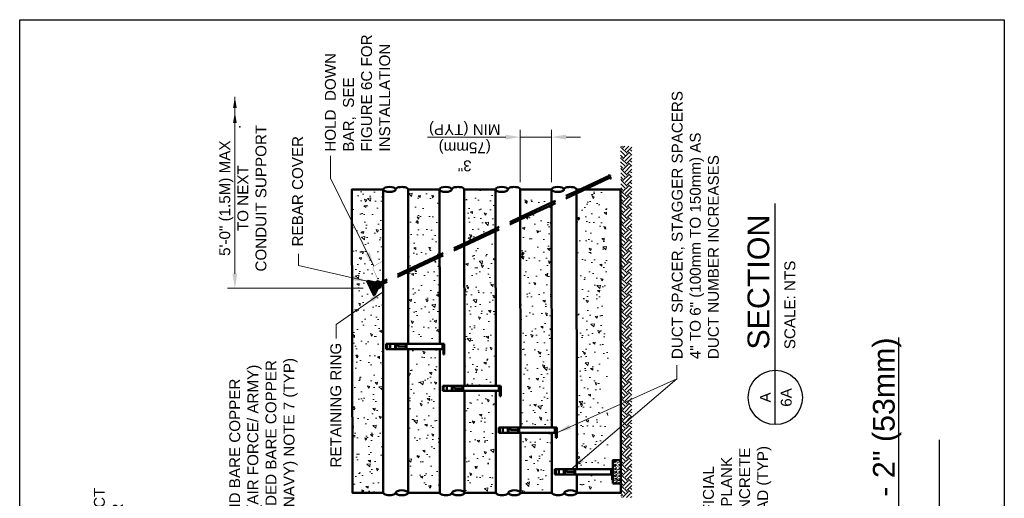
# Model space of a CAD drawing. Header units: inches. Extents: x 0 to 21.2, y 0 to 11.
# Tile 11 of 12: x 0 to 8.5, y 6.9 to 11. Entities that reach past the tile are written whole.
import ezdxf
from ezdxf.enums import TextEntityAlignment as Align

# ---------------------------------------------------------------- set-up
doc = ezdxf.new("R2010")
doc.units = ezdxf.units.IN
doc.header["$LTSCALE"] = 0.375
doc.header["$MEASUREMENT"] = 0
doc.header["$PDSIZE"] = 2
doc.linetypes.add('HIDDEN2', pattern=[0.1875, 0.125, -0.0625])
doc.layers.get('0').update_dxf_attribs({"linetype": 'CONTINUOUS', "lineweight": 35})
doc.layers.get('DEFPOINTS').update_dxf_attribs({"linetype": 'CONTINUOUS', "lineweight": 35})
doc.layers.add('E-DBNK-MULT', color=83, linetype='CONTINUOUS', lineweight=50)
doc.layers.add('G-ANNO-PATT', color=8, linetype='CONTINUOUS', lineweight=18)
for name, color, linetype in [('G-ANNO-DIMS', 7, 'CONTINUOUS'), ('G-ANNO-DIMS @ 1', 7, 'CONTINUOUS'), ('G-ANNO-SYMB', 6, 'CONTINUOUS'), ('G-ANNO-TEXT', 7, 'CONTINUOUS'), ('G-ANNO-TTLB', 7, 'CONTINUOUS')]:
    doc.layers.add(name, color=color, linetype=linetype)
doc.styles.add('00-E-TITLE-1_1', font='arial.ttf', dxfattribs={"height": 0.1875})
doc.styles.add('01-E-BLDG-1_1', font='arial.ttf', dxfattribs={"height": 0.09375})
doc.styles.add('Arial', font='arial.ttf')
doc.dimstyles.new('01-E-BLDG-1_1', dxfattribs={"dimtxt": 0.09375, "dimasz": 0.125, "dimexe": 0.0625, "dimexo": 0.0625, "dimgap": 0.0625, "dimtad": 1, "dimdec": 4, "dimzin": 3, "dimdsep": 46, "dimlunit": 4, "dimtxsty": '01-E-BLDG-1_1', "dimcen": 0.0625, "dimclrd": 1, "dimclre": 1, "dimclrt": 256, "dimazin": 0, "dimtfac": 1, "dimtdec": 4, "dimtmove": 1, "dimatfit": 3, "dimfxl": 1, "dimfrac": 2, "dimtolj": 1, "dimtzin": 3, "dimlwd": 0, "dimlwe": 0, "dimarcsym": 0})
pattern_1 = [(140, (19.5, 2.5), (0.01961, 0.2241438), [0.0234375, -0.2578125]), (85, (19.5, 2.5), (-0.23506, -0.0433598), [0.01875, -0.20625]), (190.4514, (19.50163, 2.51868), (-0.21545, 0.180784), [0.0199188, -0.219107]), (136.1842, (19.4375, 2.5), (0.0517248, 0.333513), [0.035156, -0.386719]), (186.6356, (19.4418, 2.5278), (-0.304412, 0.292082), [0.029878, -0.3286605]), (81.1842, (19.4375, 2.5), (-0.304412, 0.292082), [0.028125, -0.309375]), (111, (19.45312, 2.53125), (0.1258184, 0.1865335), [0.0234375, -0.2578125]), (56, (19.45312, 2.53125), (-0.2266094, 0.076036), [0.01875, -0.20625]), (161.4514, (19.4636, 2.5468), (-0.100791, 0.2625695), [0.0199188, -0.219107]), (127.5, (19.5, 2.5), (-0.10402933, 0.00379995), [0, -0.20375, 0, -0.209375, 0, -0.20703125]), (97.5, (19.5, 2.5), (-0.12325366, 0.0822092), [0, -0.119375, 0, -0.1990625, 0, -0.07890625]), (57.5, (19.5, 2.43031), (0.0070484, 0.1668195), [0, -0.078125, 0, -0.24375, 0, -0.3234375]), (47.5, (19.5, 2.39906), (-0.0312828, 0.1822457), [0, -0.1015625, 0, -0.161875, 0, -0.2296875])]

# ---------------------------------------------------------------- blocks, each defined once
blk = doc.blocks.new('DTLIND-flat-1')
at = {"color": 6, "linetype": 'Continuous'}
blk.add_line((-0.2344, 0), (0.2344, 0), dxfattribs=at)
blk.add_circle((0, 0), 0.2344, dxfattribs=at)
at = {"layer": 'G-ANNO-SYMB', "style": 'Arial'}
for tag, p in [('DET_NUM', (0, 0.0858)), ('DWG_NUM', (0, -0.0944))]:
    blk.add_attdef(tag, text='', height=0.0938, dxfattribs=at).set_placement(p, align=Align.MIDDLE_CENTER)
blk = doc.blocks.new('*D13')
at = {"layer": 'DEFPOINTS', "color": 0, "transparency": 16777216}
for p in [(4.3215, 9.9869), (4.3215, 9.5353), (4.5918, 9.5353)]:
    blk.add_point(p, dxfattribs=at)
at = {"layer": 'G-ANNO-DIMS', "color": 1, "linetype": 'ByBlock', "lineweight": 0, "transparency": 16777216}
blk.add_line((4.3215, 9.5978), (4.3215, 10.0494), dxfattribs=at)
at = {"layer": 'G-ANNO-DIMS', "color": 1, "lineweight": 0, "transparency": 16777216}
for p, q in [((4.5918, 9.5978), (4.5918, 10.0494)), ((4.1965, 9.9869), (4.0715, 9.9869)), ((4.5918, 9.9869), (4.3215, 9.9869)), ((4.7168, 9.9869), (4.8418, 9.9869))]:
    blk.add_line(p, q, dxfattribs=at)
at = {"layer": 'G-ANNO-DIMS', "color": 1, "transparency": 16777216}
for points in [[(4.1965, 10.0077), (4.1965, 9.966), (4.3215, 9.9869)], [(4.7168, 10.0077), (4.7168, 9.966), (4.5918, 9.9869)]]:
    blk.add_solid(points, dxfattribs=at)
at = {"layer": 'G-ANNO-DIMS', "transparency": 16777216, "insert": (3.8418, 9.909), "char_height": 0.09375, "attachment_point": 5, "rotation": 180, "style": '01-E-BLDG-1_1'}
blk.add_mtext('\\A1;3"\\P(75mm)\\PMIN (TYP)', dxfattribs=at)
blk = doc.blocks.new('DBLARR')
at = {"linetype": 'Continuous'}
for points in [[(-0.2268, 0.0162), (-0.1296, 0), (-0.2268, -0.0162), (-0.2268, -0.0162, 0.240091)], [(-0.0971, 0.0162), (0, 0), (-0.0971, -0.0162), (-0.0972, -0.0162, 0.240091), (-0.0972, 0.0162)]]:
    blk.add_hatch(color=0, dxfattribs=at).paths.add_polyline_path(points)
at = {"color": 0, "linetype": 'Continuous'}
blk.add_point((-0.259, -0.0432), dxfattribs=at)
blk = doc.blocks.new('*D16')
at = {"layer": 'DEFPOINTS', "color": 0, "transparency": 16777216}
for p in [(1.8577, 10.3333), (1.8577, 10.3333), (3.0283, 8.6818)]:
    blk.add_point(p, dxfattribs=at)
at = {"layer": 'G-ANNO-DIMS', "color": 1, "lineweight": 0, "transparency": 16777216}
for p, q in [((1.8577, 8.8068), (1.8577, 10.3333)), ((2.9658, 8.6818), (1.7952, 8.6818))]:
    blk.add_line(p, q, dxfattribs=at)
at = {"layer": 'G-ANNO-DIMS', "color": 1, "transparency": 16777216}
blk.add_solid([(1.8369, 8.8068), (1.8785, 8.8068), (1.8577, 8.6818)], dxfattribs=at)
blk = doc.blocks.new('_None')
blk = doc.blocks.new('G-DBRK')
at = {"color": 0, "linetype": 'ByBlock', "lineweight": -2}
blk.add_ellipse((0, -0.25), major_axis=(0, -0.25), ratio=0.4, dxfattribs=at)
blk.add_ellipse((0, -0.75), major_axis=(0, -0.25), ratio=0.4, start_param=0, end_param=3.141593, dxfattribs=at)
blk = doc.blocks.new('A$C4EB947BB')
at = {"linetype": 'Continuous'}
for p, q in [((0, -0.289), (0, -5.754)), ((0.5, -0.289), (0, -0.289)), ((0.5, -0.374), (0, -0.374)), ((0.5, -0.67), (0, -0.67)), ((0.5, -0.289), (0.5, -5.836)), ((0.5, -1.148), (0, -1.148)), ((0.5, -1.227), (0, -1.227)), ((0.25, -1.409), (0.5, -1.409)), ((0.25, -2.151), (0.25, -1.409)), ((0.5, -2.151), (0, -2.151)), ((0.5, -2.229), (0, -2.229)), ((-0.5, -5.754), (-0.5, -5.841)), ((0.5, -5.754), (-0.5, -5.754)), ((-0.5, -5.841), (0.5, -5.841)), ((0.5, -5.666), (0, -5.666))]:
    blk.add_line(p, q, dxfattribs=at)

msp = doc.modelspace()

# ---------------------------------------------------------------- hatches: boundary and pattern name
at = {"layer": 'G-ANNO-PATT'}
h = msp.add_hatch(dxfattribs=at)
h.set_pattern_fill('EARTH,_O', color=256, scale=0.266349, angle=45)
h.set_pattern_definition([(45, (833076.09968, 2299560.31158), (5e-17, 0.094168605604), [0.0665872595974, -0.0665872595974]), (45, (833076.082024, 2299560.329235), (5e-17, 0.094168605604), [0.0665872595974, -0.0665872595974]), (45, (833076.06437, 2299560.34689), (5e-17, 0.094168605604), [0.0665872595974, -0.0665872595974]), (135, (833076.06437, 2299560.35866), (-0.094168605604, 6e-17), [0.0665872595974, -0.0665872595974]), (135, (833076.082024, 2299560.37632), (-0.094168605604, 6e-17), [0.0665872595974, -0.0665872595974]), (135, (833076.09968, 2299560.393976), (-0.094168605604, 6e-17), [0.0665872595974, -0.0665872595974])])
h.paths.add_polyline_path([(5.28332, 9.91001), (5.18792, 9.90897), (5.19102, 6.87593), (5.28332, 6.87593)])
h = msp.add_hatch(dxfattribs=at)
h.set_pattern_fill('AR-CONC', color=256, scale=0.03125, angle=90)
h.set_pattern_definition(pattern_1)
h.paths.add_polyline_path([(2.86864, 9.53531), (2.87174, 6.91735), (3.14204, 6.91735), (3.14204, 7.9461), (3.13894, 7.9461), (3.13894, 7.99115), (3.14204, 7.99115), (3.141, 8.65178), (3.12193, 8.694), (3.09158, 8.67984), (3.06253, 8.62387), (3.05624, 8.62026), (2.9997, 8.74242), (3.00589, 8.74534), (3.06744, 8.73161), (3.09779, 8.74577), (3.04557, 8.85624), (3.04951, 8.87317), (3.14037, 8.91944), (3.13894, 9.53517)])
h = msp.add_hatch(dxfattribs=at)
h.set_pattern_fill('AR-CONC', color=256, scale=0.03125, angle=90)
h.set_pattern_definition(pattern_1)
h.paths.add_polyline_path([(3.35147, 8.82869), (3.62013, 8.95397), (3.62013, 9.53518), (3.34983, 9.53531)])
h = msp.add_hatch(dxfattribs=at)
h.set_pattern_fill('AR-CONC', color=256, scale=0.03125, angle=90)
h.set_pattern_definition(pattern_1)
h.paths.add_polyline_path([(3.83722, 9.038), (4.10752, 9.16404), (4.10752, 9.53531), (3.83722, 9.53531)])
h = msp.add_hatch(dxfattribs=at)
h.set_pattern_fill('AR-CONC', color=256, scale=0.03125, angle=90)
h.set_pattern_definition(pattern_1)
h.paths.add_polyline_path([(4.32151, 9.24807), (4.59181, 9.37411), (4.59181, 9.53531), (4.32151, 9.53531)])
h = msp.add_hatch(dxfattribs=at)
h.set_pattern_fill('AR-CONC', color=256, scale=0.03125, angle=90)
h.set_pattern_definition(pattern_1)
h.paths.add_polyline_path([(4.80889, 7.12007), (5.04532, 7.12007), (5.04532, 7.19882), (5.07919, 7.19882), (5.07609, 9.53531), (5.01697, 9.5357), (4.8058, 9.43723)])
h = msp.add_hatch(dxfattribs=at)
h.set_pattern_fill('AR-CONC', color=256, scale=0.018691, angle=90)
h.set_pattern_definition([(140, (1.68733, 3.53101), (0.0117291, 0.1340643), [0.0140184, -0.154202]), (85, (1.68733, 3.53101), (-0.1405934, -0.0259342), [0.0112147, -0.1233617]), (190.4514, (1.68831, 3.54219), (-0.1288643, 0.10813), [0.0119138, -0.1310516]), (136.1842, (1.64995, 3.53101), (0.0309375, 0.1994798), [0.0210276, -0.231303]), (186.6356, (1.65253, 3.54764), (-0.182074, 0.174699), [0.0178707, -0.1965775]), (81.184, (1.64995, 3.53101), (-0.182074, 0.174699), [0.016822, -0.1850425]), (111, (1.6593, 3.54971), (0.0752541, 0.1115689), [0.0140184, -0.154202]), (56, (1.6593, 3.5497), (-0.135539, 0.0454785), [0.0112147, -0.1233617]), (161.4514, (1.66557, 3.559), (-0.0602848, 0.1570473), [0.0119138, -0.1310516]), (127.5, (1.687333, 3.531015), (-0.06222172, 0.00227282), [0, -0.1218664, 0, -0.1252308, 0, -0.1238289]), (97.5, (1.68733, 3.531015), (-0.0737201, 0.04917075), [0, -0.0714002, 0, -0.1190627, 0, -0.0471952]), (57.5, (1.687333, 3.489333), (0.00421577, 0.0997776), [0, -0.0467279, 0, -0.14579105, 0, -0.1934535]), (47.5, (1.68733, 3.47064), (-0.0187108, 0.1090043), [0, -0.0607463, 0, -0.0968202, 0, -0.13738])])
h.paths.add_polyline_path([(4.91452, 9.45814), (5.08, 9.53531), (4.91452, 9.53531)])
h = msp.add_hatch(dxfattribs=at)
h.set_pattern_fill('AR-CONC', color=256, scale=0.03125, angle=90)
h.set_pattern_definition(pattern_1)
h.paths.add_polyline_path([(4.32461, 7.48047), (4.59491, 7.48047), (4.59181, 9.3532), (4.32197, 9.22738)])
h = msp.add_hatch(dxfattribs=at)
h.set_pattern_fill('AR-CONC', color=256, scale=0.03125, angle=90)
h.set_pattern_definition(pattern_1)
h.paths.add_polyline_path([(3.84032, 7.84087), (4.11062, 7.84087), (4.10824, 9.14346), (3.83817, 9.01753)])
h = msp.add_hatch(dxfattribs=at)
h.set_pattern_fill('AR-CONC', color=256, scale=0.03125, angle=90)
h.set_pattern_definition(pattern_1)
h.paths.add_polyline_path([(3.35293, 8.20127), (3.62323, 8.20127), (3.62153, 8.93371), (3.35152, 8.8078)])
h = msp.add_hatch(dxfattribs=at)
h.set_pattern_fill('AR-CONC', color=256, scale=0.03125, angle=90)
h.set_pattern_definition(pattern_1)
h.paths.add_polyline_path([(3.10586, 8.72847), (3.13894, 8.7439), (3.13894, 8.91863), (3.05029, 8.86344)])
h = msp.add_hatch(dxfattribs=at)
h.set_pattern_fill('AR-CONC', color=256, scale=0.03125, angle=90)
h.set_pattern_definition(pattern_1)
h.paths.add_polyline_path([(3.35293, 6.91735), (3.62323, 6.91735), (3.62323, 7.63214), (3.62013, 7.63214), (3.62012, 7.67719), (3.62323, 7.67719), (3.62323, 8.15622), (3.35293, 8.15622)])
h = msp.add_hatch(dxfattribs=at)
h.set_pattern_fill('AR-CONC', color=256, scale=0.03125, angle=90)
h.set_pattern_definition(pattern_1)
h.paths.add_polyline_path([(3.84032, 6.91735), (3.84032, 7.79582), (4.11062, 7.79582), (4.11062, 6.91735)])
h = msp.add_hatch(dxfattribs=at)
h.set_pattern_fill('AR-CONC', color=256, scale=0.03125)
edge = h.paths.add_edge_path()
edge.add_line((5.45887, 7.4855), (7.47468, 7.4855))
edge.add_line((7.47468, 7.4855), (5.45887, 7.4855))
h = msp.add_hatch(dxfattribs=at)
h.set_pattern_fill('AR-CONC', color=256, scale=0.03125, angle=90)
h.set_pattern_definition(pattern_1)
h.paths.add_polyline_path([(4.32461, 6.91735), (4.59491, 6.91735), (4.59491, 7.07502), (4.59181, 7.07502), (4.59181, 7.12007), (4.59491, 7.12007), (4.59491, 7.43542), (4.32461, 7.43542)])
h = msp.add_hatch(dxfattribs=at)
h.set_pattern_fill('WOOD2', color=256, scale=0.052083, angle=64.352185, pattern_type=2)
h.set_pattern_definition([(198.435, (5.174068, 6.994762), (-0.0623039, -0.0311519), [0.0118213, -0.0866897]), (229.3987, (5.162853, 6.9910235), (-0.155759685, -0.186911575), [0.0057441, -0.2814625]), (226.8476, (5.1591147, 7.0178141), (-0.436127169, -0.467278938), [0.0136643, -0.669551]), (199.9831, (5.149769, 7.0078455), (-0.249215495, -0.093455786), [0.0072925, -0.3573316]), (180, (5.174068, 7.005353), (-0.031152, -0.031152), [0.0062304, -0.0249215]), (208.4429, (5.1678372, 7.0053534), (0.4049752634, 0.218063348), [0.0170057, -0.8332767]), (174.2894, (5.1528843, 6.997254), (0.28036739, -0.031151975), [0.0062615, -0.3068116]), (219.8056, (5.146654, 6.997877), (0.15575961, 0.12460781), [0.004866, -0.2384383])])
h.paths.add_polyline_path([(5.12115, 7.19882), (5.12115, 6.99628), (5.19088, 6.99628), (5.19066, 7.1989)])
h = msp.add_hatch(dxfattribs=at)
h.set_pattern_fill('AR-CONC', color=256, scale=0.03125, angle=90)
h.set_pattern_definition(pattern_1)
h.paths.add_polyline_path([(4.80889, 6.91735), (5.07919, 6.91735), (5.07919, 6.99628), (5.04532, 6.99628), (5.04532, 7.02997), (5.03414, 7.02997), (5.03414, 7.07502), (4.80889, 7.07502)])

# ---------------------------------------------------------------- linework, layer by layer
at = {"layer": 'E-DBNK-MULT', "linetype": 'Continuous'}
for p, q in [((5.09454, 9.65581), (4.80581, 9.52117)), ((5.09299, 9.63417), (4.80584, 9.50027)), ((2.87174, 6.91735), (2.86864, 9.53531)), ((3.34983, 9.53531), (3.62013, 9.53531)), ((3.35293, 8.20127), (3.35293, 9.53531)), ((3.62633, 8.20127), (3.62323, 9.53531)), ((3.83722, 9.53531), (4.10752, 9.53531)), ((3.84032, 7.84087), (3.83722, 9.53531)), ((4.11062, 7.84087), (4.10752, 9.53531)), ((4.32151, 9.53531), (4.59181, 9.53531)), ((4.32461, 7.48047), (4.32151, 9.53531)), ((4.59491, 7.48047), (4.59181, 9.53531)), ((4.8058, 9.53531), (5.18804, 9.53531)), ((4.80889, 7.12007), (4.8058, 9.53531)), ((5.19097, 6.91735), (5.18804, 9.53531)), ((4.59194, 9.42144), (4.32187, 9.29551)), ((4.59198, 9.40055), (4.32191, 9.27461)), ((4.10814, 9.19584), (3.83807, 9.06991)), ((4.10818, 9.17495), (3.83811, 9.04901)), ((3.62454, 8.97034), (3.35293, 8.84368)), ((3.62459, 8.94945), (3.35293, 8.82277)), ((3.03421, 8.68461), (3.00589, 8.74534)), ((3.01611, 8.72343), (3.06925, 8.72774)), ((3.06925, 8.72774), (3.02395, 8.70661)), ((3.03421, 8.68461), (3.06253, 8.62387)), ((3.13894, 8.7439), (3.04202, 8.6987)), ((3.04202, 8.6987), (3.10586, 8.72847)), ((3.04202, 8.6987), (3.05003, 8.68153)), ((3.04202, 8.6987), (3.05003, 8.68153)), ((3.08977, 8.68372), (3.04447, 8.6626)), ((3.13894, 8.72299), (3.05003, 8.68153)), ((3.05003, 8.68153), (3.11387, 8.71129)), ((3.05231, 8.64578), (3.08977, 8.68372)), ((3.06744, 8.73161), (3.07551, 8.71432)), ((3.09158, 8.67984), (3.08352, 8.69714)), ((3.09779, 8.74577), (3.12193, 8.694)), ((3.35293, 6.91735), (3.35293, 8.15622)), ((3.62633, 6.91735), (3.62633, 8.15622)), ((3.84032, 6.91735), (3.84032, 7.79582)), ((4.11062, 6.91735), (4.11062, 7.79582)), ((4.32461, 6.91735), (4.32461, 7.43542)), ((4.59491, 6.91735), (4.59491, 7.43542)), ((4.80889, 6.91735), (4.80889, 7.07502)), ((3.35293, 6.91735), (3.62323, 6.91735)), ((3.84032, 6.91735), (4.11062, 6.91735)), ((4.32461, 6.91735), (4.59491, 6.91735)), ((4.80889, 6.91735), (5.19097, 6.91735))]:
    msp.add_line(p, q, dxfattribs=at)
at = {"layer": 'E-DBNK-MULT', "linetype": 'HIDDEN2', "ltscale": 0.75}
for p, q in [((4.80567, 9.52111), (4.59194, 9.42144)), ((4.8057, 9.50021), (4.59194, 9.40053)), ((4.32187, 9.29551), (4.10814, 9.19584)), ((4.3219, 9.27461), (4.10814, 9.17493)), ((3.83807, 9.06991), (3.62454, 8.97034)), ((3.83811, 9.04901), (3.62459, 8.94945)), ((3.35293, 8.84368), (3.13894, 8.7439)), ((3.35293, 8.82277), (3.13894, 8.72299))]:
    msp.add_line(p, q, dxfattribs=at)
at = {"layer": 'E-DBNK-MULT', "linetype": 'Continuous'}
for points in [[(5.10759, 9.63132, -0.0040859), (5.10445, 9.63104, -0.0114673), (5.10145, 9.63086, -0.014488), (5.09959, 9.63085, -0.0285942), (5.09749, 9.63102, -0.0483658), (5.09571, 9.63144, -0.080557), (5.09433, 9.63218, -0.1385152), (5.09332, 9.63356, -0.0536501), (5.09309, 9.63447, -0.0385235), (5.09301, 9.6355, -0.0401357), (5.09317, 9.63744, -0.0180885), (5.09351, 9.63916, -0.0104572), (5.09398, 9.64098, -0.0045761), (5.09508, 9.64474, 0.0102712), (5.09586, 9.64753, 0.0143322), (5.09626, 9.6493, 0.0403247), (5.09655, 9.65171, 0.0484802), (5.09647, 9.65309, 0.052419), (5.09622, 9.65399, 0.1496651), (5.09496, 9.65554, 0.0603915), (5.09385, 9.65613, 0.0508461), (5.09212, 9.65658, 0.0206752), (5.09093, 9.65674, 0.0193621), (5.08918, 9.65682, 0.0132012), (5.08728, 9.65678, 0.0123015), (5.08423, 9.65657, 0.00514), (5.07996, 9.65612)], [(3.0283, 8.68185), (3.00046, 8.74153, -0.4142136), (3.00102, 8.74307), (3.00589, 8.74534)], [(3.0283, 8.68185), (3.05613, 8.62216, 0.4142136), (3.05767, 8.6216), (3.06253, 8.62387)]]:
    msp.add_lwpolyline(points, format="xyb", dxfattribs=at)
for points in [[(3.13894, 9.53531), (3.13894, 6.91736), (2.87174, 6.91735), (2.86864, 9.53531)], [(5.12115, 6.99628), (5.12115, 7.19882), (5.19066, 7.1989), (5.19088, 6.99628)]]:
    msp.add_lwpolyline(points, close=True, dxfattribs=at)
at = {"layer": 'E-DBNK-MULT', "linetype": 'Continuous', "const_width": 0.00214}
msp.add_lwpolyline([(3.13894, 8.65178), (3.05086, 8.85141, -0.3852637), (3.05794, 8.87275), (3.13894, 8.91863)], format="xyb", dxfattribs=at)
at = {"layer": 'E-DBNK-MULT', "linetype": 'Continuous'}
for points in [[(3.09779, 8.74577), (3.06744, 8.73161), (3.00589, 8.74534)], [(3.12193, 8.694), (3.09158, 8.67984), (3.06253, 8.62387)]]:
    msp.add_lwpolyline(points, dxfattribs=at)
at = {"layer": 'G-ANNO-DIMS', "color": 1, "lineweight": 0}
msp.add_line((3.51969, 9.98687), (4.19117, 9.98687), dxfattribs=at)
at = {"layer": 'G-ANNO-TEXT', "linetype": 'Continuous', "lineweight": 30}
for p, q in [((6.52283, 7.97402), (6.52283, 9.41316)), ((7.93994, 2.86533), (7.93994, 7.37472))]:
    msp.add_line(p, q, dxfattribs=at)
at = {"layer": 'G-ANNO-TTLB'}
msp.add_lwpolyline([(0, 11), (8.5, 11), (8.5, 0), (0, 0)], close=True, dxfattribs=at)

# ---------------------------------------------------------------- block references
at = {"layer": 'E-DBNK-MULT', "linetype": 'Continuous'}
for name, p, xscale, yscale, zscale, rotation in [('G-DBRK', (3.13894, 9.53534), 0.2139893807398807, 0.2139893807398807, 0.2139893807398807, 90), ('G-DBRK', (3.62323, 9.53531), 0.2139890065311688, 0.2139890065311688, 0.2139890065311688, 90), ('G-DBRK', (4.10752, 9.53531), 0.2139890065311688, 0.2139890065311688, 0.2139890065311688, 90), ('G-DBRK', (4.59181, 9.53531), 0.2139890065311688, 0.2139890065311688, 0.2139890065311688, 90), ('A$C4EB947BB', (3.13894, 8.15623), 0.0901000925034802, 0.0901000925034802, 0.0901000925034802, 90), ('A$C4EB947BB', (3.62633, 7.79583), 0.0901000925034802, 0.0901000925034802, 0.0901000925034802, 90), ('A$C4EB947BB', (4.11062, 7.43542), 0.0901000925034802, 0.0901000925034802, 0.0901000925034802, 90), ('A$C4EB947BB', (4.59491, 7.07502), 0.0901000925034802, 0.0901000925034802, 0.0901000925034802, 90), ('G-DBRK', (3.35293, 6.91736), 0.2139877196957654, 0.2139877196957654, 0.2139877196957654, 269.9999999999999), ('G-DBRK', (3.84032, 6.91735), 0.2139877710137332, 0.2139877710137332, 0.2139877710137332, 269.9999999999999), ('G-DBRK', (4.32461, 6.91735), 0.2139877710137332, 0.2139877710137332, 0.2139877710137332, 269.9999999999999), ('G-DBRK', (4.80889, 6.91735), 0.2139877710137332, 0.2139877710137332, 0.2139877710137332, 269.9999999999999)]:
    msp.add_blockref(name, p, dxfattribs=dict(at, xscale=xscale, yscale=yscale, zscale=zscale, rotation=rotation))
at = {"layer": 'G-ANNO-DIMS @ 1', "color": 1, "rotation": 90}
msp.add_blockref('DBLARR', (1.85772, 10.33333), dxfattribs=at)
at = {"layer": 'G-ANNO-SYMB'}
ref = msp.add_blockref('DTLIND-flat-1', (6.52283, 7.73961), dxfattribs=dict(at, rotation=90))
ref.add_attrib('DET_NUM', 'A', dxfattribs={"height": 0.09375, "rotation": 90, "style": '01-E-BLDG-1_1'}).set_placement((6.43705, 7.73961), align=Align.MIDDLE_CENTER)
ref.add_attrib('DWG_NUM', '6A', dxfattribs={"height": 0.09375, "rotation": 90, "style": '01-E-BLDG-1_1'}).set_placement((6.61724, 7.73961), align=Align.MIDDLE_CENTER)

# ---------------------------------------------------------------- texts
at = {"layer": 'G-ANNO-TEXT', "style": '00-E-TITLE-1_1'}
msp.add_text('SECTION', height=0.1875, rotation=90, dxfattribs=at).set_placement((6.52716, 8.15303), align=Align.BOTTOM_LEFT)
at = {"layer": 'G-ANNO-TEXT', "style": '01-E-BLDG-1_1'}
msp.add_text('SCALE: NTS', height=0.09375, rotation=90, dxfattribs=at).set_placement((6.60181, 8.15631), align=Align.TOP_LEFT)
at = {"layer": 'G-ANNO-TEXT'}
for s, insert, char_height, width, attachment_point, rotation, style in [('HOLD  DOWN BAR,  SEE FIGURE 6C FOR INSTALLATION', (2.63518, 9.86144), 0.09375, 1.0155033, 1, 89.999963, '01-E-BLDG-1_1'), ('DUCT SPACER, STAGGER SPACERS\\P4" TO 6" (100mm TO 150mm) AS DUCT NUMBER INCREASES', (5.62905, 8.0707), 0.09375, 2.3405221, 1, 89.999963, '01-E-BLDG-1_1'), ('\\A1;5\'-0" (1.5M) MAX\\PTO NEXT\\PCONDUIT SUPPORT', (1.92707, 9.45953), 0.09375, 1.4128345, 5, 89.999963, '01-E-BLDG-1_1'), ('REBAR COVER', (2.35209, 9.04304), 0.09375, 4.2498922, 1, 89.999963, '01-E-BLDG-1_1'), ('{\\L16 - 2" (53mm)/ 2 - 4" (103mm)/ 2 - 2" (53mm)}', (7.36574, 2.89916), 0.1875, 5.4672424, 1, 90, '00-E-TITLE-1_1'), ('RETAINING RING', (2.68192, 7.13529), 0.09375, 4.2498922, 1, 89.999963, '01-E-BLDG-1_1'), ('\\A1;#6 (16mm{\\H0.7x;\\S2^ ;}) SOLID BARE COPPER COUNTERPOISE (AIR FORCE/ ARMY)\\P#4 (25mm²) STRANDED BARE COPPER COUNTERPOISE, (NAVY) NOTE 7 (TYP)', (1.77767, 6.85447), 0.09375, 2.5469817, 2, 89.999963, '01-E-BLDG-1_1'), ('SACRIFICIAL WOOD PLANK OR CONCRETE MUD PAD (TYP)', (5.89872, 6.33886), 0.09375, 1.0338434, 1, 89.999963, '01-E-BLDG-1_1'), ('BACKFILL WITH FLOWABLE FILL UNDER PAVEMENT AND SELECT NATIVE MATERIAL 2" (50mm) IN TURF. COMPACT TO EQUAL OR GREATER AMOUNT THAN SURROUNDING AREA', (0.64087, 2.80588), 0.09375, 4.3708973, 1, 89.999963, '01-E-BLDG-1_1')]:
    msp.add_mtext(s, dxfattribs=dict(at, insert=insert, char_height=char_height, width=width, attachment_point=attachment_point, rotation=rotation, style=style))

# ---------------------------------------------------------------- dimensions: what is measured, and where the dimension line sits
at = {"layer": 'G-ANNO-DIMS'}
dim = msp.add_linear_dim(base=(1.85772, 10.33333), p1=(3.0283, 8.68185), p2=(1.85772, 10.33333), angle=90, text=' ', dimstyle='01-E-BLDG-1_1', override={"dimblk2": 'None', "dimsah": 1, "dimse2": 1}, dxfattribs=at)
dim.commit()
dim.dimension.update_dxf_attribs({"geometry": '*D16', "text_midpoint": (1.85772, 9.88634), "dimtype": 160})
dim = msp.add_linear_dim(base=(4.32151, 9.98687), p1=(4.59181, 9.53531), p2=(4.32151, 9.53531), angle=180, text='3"\\P(75mm)\\XMIN (TYP)', dimstyle='01-E-BLDG-1_1', dxfattribs=at)
dim.commit()
dim.dimension.update_dxf_attribs({"geometry": '*D13', "text_midpoint": (3.84184, 9.90898), "dimtype": 160})

# ---------------------------------------------------------------- leaders
at = {"layer": 'G-ANNO-TEXT'}
for points in [[(3.05794, 8.87275), (2.68401, 9.63184), (2.68401, 9.82507)], [(3.00043, 8.74242), (2.40578, 8.87822), (2.40578, 8.98022)], [(3.13894, 8.65178), (2.73286, 8.37017), (2.73286, 8.2488)], [(4.63686, 7.43542), (5.67154, 7.90181), (5.67154, 8.019)], [(4.76217, 7.12007), (5.67154, 7.90181)]]:
    msp.add_leader(points, dimstyle='01-E-BLDG-1_1', override={"dimgap": 0.0625, "dimtad": 0}, dxfattribs=at)

doc.saveas('drawing.dxf')
